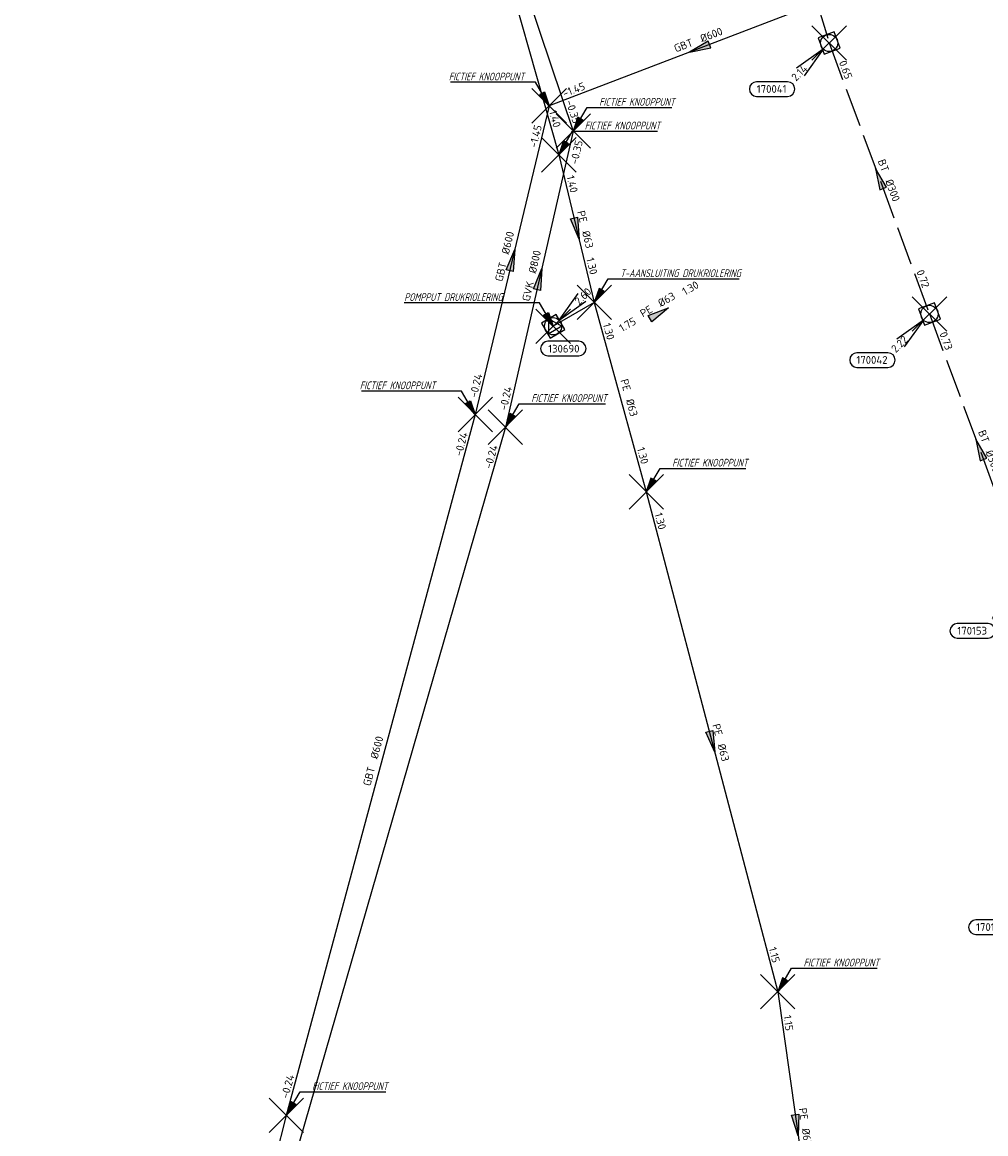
# Model space of a CAD drawing. Header units: metres. Extents: x 153343 to 157271, y 461673 to 467005.
# Tile 130 of 191: x 153588 to 153756, y 466376 to 466569. Entities that reach past the tile are written whole.
import ezdxf
from ezdxf.enums import TextEntityAlignment as Align
from ezdxf.lldxf.tags import DXFTag

# ---------------------------------------------------------------- set-up
doc = ezdxf.new("R2010")
doc.units = ezdxf.units.M
doc.header["$LTSCALE"] = 0.75
doc.header["$PDMODE"] = 3
doc.header["$PDSIZE"] = 3
doc.linetypes.add('RI-HWA_BETON', pattern=[11.4, 9, -2.4])
doc.layers.get('0').update_dxf_attribs({"lineweight": 25})
doc.layers.get('defpoints').update_dxf_attribs({"lineweight": 25})
for name, color, linetype in [('B-OI-RI-AANPIJLING', 1, 'Continuous'), ('B-OI-RI-DRUKLEIDING_TRANSPORTLEIDING_PE_63-G', 210, 'RI-PERS'), ('B-OI-RI-HWA_PUTNUMMER-S @ 0.75', 151, 'Continuous'), ('B-OI-RI-HWA_TRANSPORTLEIDING_BETON_300-G', 151, 'RI-HWA_BETON'), ('B-OI-RI-PERSLEIDING_TRANSPORTLEIDING_GEWAPEND BETON_600-G', 210, 'RI-PERS'), ('B-OI-RI-PERSLEIDING_TRANSPORTLEIDING_GVK_800-G', 210, 'RI-PERS'), ('B-OI-RI-VWA_PUTNUMMER-S @ 0.75', 33, 'Continuous'), ('fictief knooppunt', 7, 'Continuous')]:
    doc.layers.add(name, color=color, linetype=linetype)
for name, color, linetype, lineweight in [('B-OI-RI-GWA_STROOMRICHTING-S @ 0.75', 11, 'Continuous', 25), ('B-OI-RI-HWA_RIOOLPUT_INSPECTIEPUT-S', 151, 'Continuous', 25), ('B-OI-RI-HWA_STROOMRICHTING-S @ 0.75', 151, 'Continuous', 25), ('B-OI-RI-PERSLEIDING_RIOOLPUT_POMPPUT-S @ 0.75', 210, 'Continuous', 25), ('B-OI-RI-VWA_STROOMRICHTING-S @ 0.75', 33, 'Continuous', 25), ('N-OI-RI-BIJZONDERDERHEDEN-T18', 134, 'Continuous', 18)]:
    doc.layers.add(name, color=color, linetype=linetype, lineweight=lineweight)
for name, color, linetype, plot in [('inspectieput', 7, 'Continuous', False), ('pompput drukriolering', 7, 'Continuous', False), ('t-aansluiting drukriolering', 7, 'Continuous', False)]:
    doc.layers.add(name, color=color, linetype=linetype, plot=plot)
doc.styles.add('NLCS-ISO', font='isocpeur.ttf')
doc.styles.add('NLCS-ISO-M750-T18_CURSIEF', font='NLCS-ISO.ttf', dxfattribs={"oblique": 15, "height": 1.35})
doc.styles.get("Standard").update_dxf_attribs({"font": 'txt.shx'})
tags = doc.linetypes.add('RI-PERS', pattern='A,7,-2,["P",Standard,S=1.8,R=0,X=-0.5,Y=-0.9],-2,7,-2,[102,NLCS.SHX,S=1,R=180,X=0,Y=0],-2', length=22).pattern_tags.tags
tags[6] = DXFTag(74, 10)

# ---------------------------------------------------------------- blocks, each defined once
blk = doc.blocks.new('*U2300')
at = {"ltscale": 0.1, "style": 'NLCS-ISO'}
for tag, p in [('MAT', (-1, 0.5)), ('BOBL', (-191.11, 0))]:
    blk.add_attdef(tag, text='', height=1.8, dxfattribs=at).set_placement(p, align=Align.BOTTOM_RIGHT)
for tag, p in [('DIA', (1, 0.5)), ('BOBR', (190.16, -0.12))]:
    blk.add_attdef(tag, text='', height=1.8, dxfattribs=at).set_placement(p, align=Align.BOTTOM_LEFT)
at = {"layer": 'defpoints', "ltscale": 0.1, "style": 'NLCS-ISO', "flags": 1}
blk.add_attdef('JVA', text='', height=1.8, dxfattribs=at).set_placement((0, -1), align=Align.TOP_CENTER)
blk = doc.blocks.new('*U2301')
at = {"ltscale": 0.1}
blk.add_hatch(color=256, dxfattribs=at).paths.add_polyline_path([(2.5, 0), (-2.5, -0.83), (-2.5, 0.83)])
at = {"ltscale": 0.1, "flags": 128}
blk.add_lwpolyline([(2.5, 0), (-2.5, -0.83), (-2.5, 0.83)], close=True, dxfattribs=at)
at = {"ltscale": 0.1, "style": 'NLCS-ISO'}
for tag, p in [('MAT', (-1, 0.5)), ('BOBL', (-25.89, 0))]:
    blk.add_attdef(tag, text='', height=1.8, dxfattribs=at).set_placement(p, align=Align.BOTTOM_RIGHT)
for tag, p in [('DIA', (1, 0.5)), ('BOBR', (27.83, -3.26))]:
    blk.add_attdef(tag, text='', height=1.8, dxfattribs=at).set_placement(p, align=Align.BOTTOM_LEFT)
at = {"layer": 'defpoints', "ltscale": 0.1, "style": 'NLCS-ISO', "flags": 1}
blk.add_attdef('JVA', text='', height=1.8, dxfattribs=at).set_placement((0, -1), align=Align.TOP_CENTER)
blk = doc.blocks.new('*U2310')
at = {"ltscale": 0.1}
blk.add_hatch(color=256, dxfattribs=at).paths.add_polyline_path([(-2.5, 0), (2.5, -0.83), (2.5, 0.83)])
at = {"ltscale": 0.1, "flags": 128}
blk.add_lwpolyline([(-2.5, 0), (2.5, -0.83), (2.5, 0.83)], close=True, dxfattribs=at)
at = {"ltscale": 0.1, "style": 'NLCS-ISO'}
for tag, p in [('MAT', (-1, 0.5)), ('BOBL', (-82.9, 0))]:
    blk.add_attdef(tag, text='', height=1.8, dxfattribs=at).set_placement(p, align=Align.BOTTOM_RIGHT)
for tag, p in [('DIA', (1, 0.5)), ('BOBR', (85.15, -0.05))]:
    blk.add_attdef(tag, text='', height=1.8, dxfattribs=at).set_placement(p, align=Align.BOTTOM_LEFT)
at = {"layer": 'defpoints', "ltscale": 0.1, "style": 'NLCS-ISO', "flags": 1}
blk.add_attdef('JVA', text='', height=1.8, dxfattribs=at).set_placement((0, -1), align=Align.TOP_CENTER)
blk = doc.blocks.new('*U232')
at = {"ltscale": 0.1}
blk.add_hatch(color=256, dxfattribs=at).paths.add_polyline_path([(-2.5, 0), (2.5, -0.83), (2.5, 0.83)])
at = {"ltscale": 0.1, "flags": 128}
blk.add_lwpolyline([(-2.5, 0), (2.5, -0.83), (2.5, 0.83)], close=True, dxfattribs=at)
at = {"ltscale": 0.1, "style": 'NLCS-ISO'}
for tag, p in [('MAT', (-1, 0.5)), ('BOBL', (-24.13, 0))]:
    blk.add_attdef(tag, text='', height=1.8, dxfattribs=at).set_placement(p, align=Align.BOTTOM_RIGHT)
for tag, p in [('DIA', (1, 0.5)), ('BOBR', (23.18, -0.01))]:
    blk.add_attdef(tag, text='', height=1.8, dxfattribs=at).set_placement(p, align=Align.BOTTOM_LEFT)
at = {"layer": 'defpoints', "ltscale": 0.1, "style": 'NLCS-ISO', "flags": 1}
blk.add_attdef('JVA', text='', height=1.8, dxfattribs=at).set_placement((0, -1), align=Align.TOP_CENTER)
blk = doc.blocks.new('*U237')
at = {"ltscale": 0.1}
blk.add_hatch(color=256, dxfattribs=at).paths.add_polyline_path([(-2.5, 0), (2.5, -0.83), (2.5, 0.83)])
at = {"ltscale": 0.1, "flags": 128}
blk.add_lwpolyline([(-2.5, 0), (2.5, -0.83), (2.5, 0.83)], close=True, dxfattribs=at)
at = {"ltscale": 0.1, "style": 'NLCS-ISO'}
for tag, p in [('MAT', (-1, 0.5)), ('BOBL', (-24.16, 0))]:
    blk.add_attdef(tag, text='', height=1.8, dxfattribs=at).set_placement(p, align=Align.BOTTOM_RIGHT)
for tag, p in [('DIA', (1, 0.5)), ('BOBR', (23.21, -0.01))]:
    blk.add_attdef(tag, text='', height=1.8, dxfattribs=at).set_placement(p, align=Align.BOTTOM_LEFT)
at = {"layer": 'defpoints', "ltscale": 0.1, "style": 'NLCS-ISO', "flags": 1}
blk.add_attdef('JVA', text='', height=1.8, dxfattribs=at).set_placement((0, -1), align=Align.TOP_CENTER)
blk = doc.blocks.new('*U2231')
at = {"ltscale": 0.1}
blk.add_hatch(color=256, dxfattribs=at).paths.add_polyline_path([(2.5, 0), (-2.5, -0.83), (-2.5, 0.83)])
at = {"ltscale": 0.1, "flags": 128}
blk.add_lwpolyline([(2.5, 0), (-2.5, -0.83), (-2.5, 0.83)], close=True, dxfattribs=at)
at = {"ltscale": 0.1, "style": 'NLCS-ISO'}
for tag, p in [('MAT', (-1, 0.5)), ('BOBL', (-21.92, 0))]:
    blk.add_attdef(tag, text='', height=1.8, dxfattribs=at).set_placement(p, align=Align.BOTTOM_RIGHT)
for tag, p in [('DIA', (1, 0.5)), ('BOBR', (20.97, -0.01))]:
    blk.add_attdef(tag, text='', height=1.8, dxfattribs=at).set_placement(p, align=Align.BOTTOM_LEFT)
at = {"layer": 'defpoints', "ltscale": 0.1, "style": 'NLCS-ISO', "flags": 1}
blk.add_attdef('JVA', text='', height=1.8, dxfattribs=at).set_placement((0, -1), align=Align.TOP_CENTER)
blk = doc.blocks.new('*U2225')
at = {"ltscale": 0.1}
blk.add_hatch(color=256, dxfattribs=at).paths.add_polyline_path([(2.5, 0), (-2.5, -0.83), (-2.5, 0.83)])
at = {"ltscale": 0.1, "flags": 128}
blk.add_lwpolyline([(2.5, 0), (-2.5, -0.83), (-2.5, 0.83)], close=True, dxfattribs=at)
at = {"ltscale": 0.1, "style": 'NLCS-ISO'}
for tag, p in [('MAT', (-1, 0.5)), ('BOBL', (-50.58, 0))]:
    blk.add_attdef(tag, text='', height=1.8, dxfattribs=at).set_placement(p, align=Align.BOTTOM_RIGHT)
for tag, p in [('DIA', (1, 0.5)), ('BOBR', (49.63, -0.03))]:
    blk.add_attdef(tag, text='', height=1.8, dxfattribs=at).set_placement(p, align=Align.BOTTOM_LEFT)
at = {"layer": 'defpoints', "ltscale": 0.1, "style": 'NLCS-ISO', "flags": 1}
blk.add_attdef('JVA', text='', height=1.8, dxfattribs=at).set_placement((0, -1), align=Align.TOP_CENTER)
blk = doc.blocks.new('*U2226')
at = {"ltscale": 0.1, "style": 'NLCS-ISO'}
for tag, p in [('MAT', (-1, 0.5)), ('BOBL', (-13.44, 0))]:
    blk.add_attdef(tag, text='', height=1.8, dxfattribs=at).set_placement(p, align=Align.BOTTOM_RIGHT)
for tag, p in [('DIA', (1, 0.5)), ('BOBR', (12.49, 0))]:
    blk.add_attdef(tag, text='', height=1.8, dxfattribs=at).set_placement(p, align=Align.BOTTOM_LEFT)
at = {"layer": 'defpoints', "ltscale": 0.1, "style": 'NLCS-ISO', "flags": 1}
blk.add_attdef('JVA', text='', height=1.8, dxfattribs=at).set_placement((0, -1), align=Align.TOP_CENTER)
blk = doc.blocks.new('*U66')
at = {"ltscale": 0.1}
blk.add_hatch(color=256, dxfattribs=at).paths.add_polyline_path([(2.5, 0), (-2.5, -0.83), (-2.5, 0.83)])
at = {"ltscale": 0.1, "flags": 128}
blk.add_lwpolyline([(2.5, 0), (-2.5, -0.83), (-2.5, 0.83)], close=True, dxfattribs=at)
at = {"ltscale": 0.1, "style": 'NLCS-ISO'}
for tag, p in [('MAT', (-1, 0.5)), ('BOBL', (-5.66, 0))]:
    blk.add_attdef(tag, text='', height=1.8, dxfattribs=at).set_placement(p, align=Align.BOTTOM_RIGHT)
for tag, p in [('DIA', (1, 0.5)), ('BOBR', (7.22, 0))]:
    blk.add_attdef(tag, text='', height=1.8, dxfattribs=at).set_placement(p, align=Align.BOTTOM_LEFT)
at = {"layer": 'defpoints', "ltscale": 0.1, "style": 'NLCS-ISO', "flags": 1}
blk.add_attdef('JVA', text='', height=1.8, dxfattribs=at).set_placement((0, -1), align=Align.TOP_CENTER)
blk = doc.blocks.new('*U2241')
at = {"ltscale": 0.1}
blk.add_hatch(color=256, dxfattribs=at).paths.add_polyline_path([(2.5, 0), (-2.5, -0.83), (-2.5, 0.83)])
at = {"ltscale": 0.1, "flags": 128}
blk.add_lwpolyline([(2.5, 0), (-2.5, -0.83), (-2.5, 0.83)], close=True, dxfattribs=at)
at = {"ltscale": 0.1, "style": 'NLCS-ISO'}
for tag, p in [('MAT', (-1, 0.5)), ('BOBL', (-8.26, 0))]:
    blk.add_attdef(tag, text='', height=1.8, dxfattribs=at).set_placement(p, align=Align.BOTTOM_RIGHT)
for tag, p in [('DIA', (1, 0.5)), ('BOBR', (7.32, 0))]:
    blk.add_attdef(tag, text='', height=1.8, dxfattribs=at).set_placement(p, align=Align.BOTTOM_LEFT)
at = {"layer": 'defpoints', "ltscale": 0.1, "style": 'NLCS-ISO', "flags": 1}
blk.add_attdef('JVA', text='', height=1.8, dxfattribs=at).set_placement((0, -1), align=Align.TOP_CENTER)
blk = doc.blocks.new('*U2232')
at = {"ltscale": 0.1}
blk.add_hatch(color=256, dxfattribs=at).paths.add_polyline_path([(2.5, 0), (-2.5, -0.83), (-2.5, 0.83)])
at = {"ltscale": 0.1, "flags": 128}
blk.add_lwpolyline([(2.5, 0), (-2.5, -0.83), (-2.5, 0.83)], close=True, dxfattribs=at)
at = {"ltscale": 0.1, "style": 'NLCS-ISO'}
for tag, p in [('MAT', (-1, 0.5)), ('BOBL', (-45.83, 0))]:
    blk.add_attdef(tag, text='', height=1.8, dxfattribs=at).set_placement(p, align=Align.BOTTOM_RIGHT)
for tag, p in [('DIA', (1, 0.5)), ('BOBR', (44.89, -0.02))]:
    blk.add_attdef(tag, text='', height=1.8, dxfattribs=at).set_placement(p, align=Align.BOTTOM_LEFT)
at = {"layer": 'defpoints', "ltscale": 0.1, "style": 'NLCS-ISO', "flags": 1}
blk.add_attdef('JVA', text='', height=1.8, dxfattribs=at).set_placement((0, -1), align=Align.TOP_CENTER)
blk = doc.blocks.new('*U2248')
at = {"ltscale": 0.1, "style": 'NLCS-ISO'}
for tag, p in [('MAT', (-1, 0.5)), ('BOBL', (-74.81, 0))]:
    blk.add_attdef(tag, text='', height=1.8, dxfattribs=at).set_placement(p, align=Align.BOTTOM_RIGHT)
for tag, p in [('DIA', (1, 0.5)), ('BOBR', (73.87, -0.04))]:
    blk.add_attdef(tag, text='', height=1.8, dxfattribs=at).set_placement(p, align=Align.BOTTOM_LEFT)
at = {"layer": 'defpoints', "ltscale": 0.1, "style": 'NLCS-ISO', "flags": 1}
blk.add_attdef('JVA', text='', height=1.8, dxfattribs=at).set_placement((0, -1), align=Align.TOP_CENTER)
blk = doc.blocks.new('*U2263')
at = {"ltscale": 0.1}
blk.add_hatch(color=256, dxfattribs=at).paths.add_polyline_path([(2.5, 0), (-2.5, -0.83), (-2.5, 0.83)])
at = {"ltscale": 0.1, "flags": 128}
blk.add_lwpolyline([(2.5, 0), (-2.5, -0.83), (-2.5, 0.83)], close=True, dxfattribs=at)
at = {"ltscale": 0.1, "style": 'NLCS-ISO'}
for tag, p in [('MAT', (-1, 0.5)), ('BOBL', (-27.46, 0))]:
    blk.add_attdef(tag, text='', height=1.8, dxfattribs=at).set_placement(p, align=Align.BOTTOM_RIGHT)
for tag, p in [('DIA', (1, 0.5)), ('BOBR', (26.52, -0.01))]:
    blk.add_attdef(tag, text='', height=1.8, dxfattribs=at).set_placement(p, align=Align.BOTTOM_LEFT)
at = {"layer": 'defpoints', "ltscale": 0.1, "style": 'NLCS-ISO', "flags": 1}
blk.add_attdef('JVA', text='', height=1.8, dxfattribs=at).set_placement((0, -1), align=Align.TOP_CENTER)
blk = doc.blocks.new('*U2264')
at = {"ltscale": 0.1}
blk.add_hatch(color=256, dxfattribs=at).paths.add_polyline_path([(-2.5, 0), (2.5, -0.83), (2.5, 0.83)])
at = {"ltscale": 0.1, "flags": 128}
blk.add_lwpolyline([(-2.5, 0), (2.5, -0.83), (2.5, 0.83)], close=True, dxfattribs=at)
at = {"ltscale": 0.1, "style": 'NLCS-ISO'}
for tag, p in [('MAT', (-1, 0.5)), ('BOBL', (-27.99, 0))]:
    blk.add_attdef(tag, text='', height=1.8, dxfattribs=at).set_placement(p, align=Align.BOTTOM_RIGHT)
for tag, p in [('DIA', (1, 0.5)), ('BOBR', (20.6, -0.01))]:
    blk.add_attdef(tag, text='', height=1.8, dxfattribs=at).set_placement(p, align=Align.BOTTOM_LEFT)
at = {"layer": 'defpoints', "ltscale": 0.1, "style": 'NLCS-ISO', "flags": 1}
blk.add_attdef('JVA', text='', height=1.8, dxfattribs=at).set_placement((0, -1), align=Align.TOP_CENTER)
blk = doc.blocks.new('*U241')
for q in [(-7.6, -5.83), (-5.83, -7.6)]:
    blk.add_line((-1.41, -1.41), q)
blk.add_lwpolyline([(-16.81, -12.39), (-9.65, -12.39, 1), (-9.65, -9.01), (-16.81, -9.01, 1)], format="xyb", close=True)
at = {"ltscale": 0.1, "style": 'NLCS-ISO'}
blk.add_attdef('PUTHGT', text='', height=1.8, rotation=45, dxfattribs=at).set_placement((-8.44, -8.48), align=Align.MIDDLE_LEFT)
blk.add_attdef('PUTNR', text='', height=1.8, dxfattribs=at).set_placement((-13.33, -8.87), align=Align.MIDDLE_CENTER)
blk = doc.blocks.new('B-SRI-PUT_HWA-SO')
at = {"lineweight": -3, "flags": 128}
blk.add_lwpolyline([(-2, -2), (2, -2), (2, 2), (-2, 2)], close=True, dxfattribs=at)
at = {"lineweight": -3}
blk.add_circle((0, 0), 2, dxfattribs=at)
blk = doc.blocks.new('B-SRI-PUT_POMPPUT-SO')
at = {"lineweight": -3, "flags": 128}
blk.add_lwpolyline([(-2, -2), (2, -2), (2, 2), (-2, 2)], close=True, dxfattribs=at)
at = {"ltscale": 0.1, "flags": 128}
blk.add_lwpolyline([(-1.74, -0.98), (0, 2), (1.74, -0.98)], close=True, dxfattribs=at)
at = {"lineweight": -3}
blk.add_circle((0, 0), 2, dxfattribs=at)
blk = doc.blocks.new('*U272')
for q in [(5.83, 7.6), (7.6, 5.83)]:
    blk.add_line((1.41, 1.41), q)
blk.add_lwpolyline([(5.95, -3.47), (-1.2, -3.47, 1), (-1.2, -6.86), (5.95, -6.86, 1)], format="xyb", close=True)
at = {"ltscale": 0.1, "style": 'NLCS-ISO'}
blk.add_attdef('PUTHGT', text='', height=1.8, rotation=45, dxfattribs=at).set_placement((5.39, 5.43), align=Align.MIDDLE_LEFT)
blk.add_attdef('PUTNR', text='', height=1.8, dxfattribs=at).set_placement((2.48, -5.2), align=Align.MIDDLE_CENTER)

msp = doc.modelspace()

# ---------------------------------------------------------------- linework, layer by layer
at = {"layer": 'B-OI-RI-AANPIJLING', "transparency": 33554610, "flags": 128}
for points in [[(153680.01, 466554.5), (153678.31, 466556.4), (153679.19, 466556.91), (153680.01, 466554.5), (153679.04, 466556.83), (153678.89, 466556.74), (153680.01, 466554.5), (153678.6, 466556.57), (153678.45, 466556.48), (153680.01, 466554.5), (153677.62, 466558.58), (153662.86, 466558.58)], [(153684.2, 466550.1), (153685.9, 466552), (153685.02, 466552.51), (153684.2, 466550.1), (153685.17, 466552.43), (153685.32, 466552.34), (153684.2, 466550.1), (153685.61, 466552.17), (153685.76, 466552.08), (153684.2, 466550.1), (153686.59, 466554.18), (153701.35, 466554.18)], [(153681.68, 466545.98), (153683.38, 466547.88), (153682.5, 466548.39), (153681.68, 466545.98), (153682.65, 466548.31), (153682.8, 466548.22), (153681.68, 466545.98), (153683.09, 466548.05), (153683.24, 466547.96), (153681.68, 466545.98), (153684.07, 466550.06), (153698.84, 466550.06)], [(153687.86, 466520.31), (153689.56, 466522.21), (153688.68, 466522.72), (153687.86, 466520.31), (153688.83, 466522.64), (153688.98, 466522.55), (153687.86, 466520.31), (153689.27, 466522.38), (153689.42, 466522.29), (153687.86, 466520.31), (153690.25, 466524.39), (153713.07, 466524.39)], [(153680.7, 466516.16), (153679, 466518.06), (153679.88, 466518.57), (153680.7, 466516.16), (153679.73, 466518.49), (153679.58, 466518.4), (153680.7, 466516.16), (153679.29, 466518.23), (153679.14, 466518.14), (153680.7, 466516.16), (153678.31, 466520.24), (153654.81, 466520.24)], [(153667.17, 466500.81), (153665.47, 466502.71), (153666.35, 466503.22), (153667.17, 466500.81), (153666.2, 466503.14), (153666.05, 466503.05), (153667.17, 466500.81), (153665.76, 466502.88), (153665.61, 466502.79), (153667.17, 466500.81), (153664.78, 466504.89), (153647.37, 466504.89)], [(153672.4, 466498.6), (153674.1, 466500.5), (153673.22, 466501.01), (153672.4, 466498.6), (153673.37, 466500.93), (153673.52, 466500.84), (153672.4, 466498.6), (153673.81, 466500.67), (153673.96, 466500.58), (153672.4, 466498.6), (153674.79, 466502.68), (153689.79, 466502.68)], [(153696.89, 466487.36), (153698.59, 466489.26), (153697.71, 466489.77), (153696.89, 466487.36), (153697.86, 466489.69), (153698.01, 466489.6), (153696.89, 466487.36), (153698.3, 466489.43), (153698.45, 466489.34), (153696.89, 466487.36), (153699.28, 466491.44), (153714.2, 466491.44)], [(153719.74, 466400.44), (153721.44, 466402.34), (153720.56, 466402.85), (153719.74, 466400.44), (153720.71, 466402.77), (153720.86, 466402.68), (153719.74, 466400.44), (153721.15, 466402.51), (153721.3, 466402.42), (153719.74, 466400.44), (153722.13, 466404.52), (153737.04, 466404.52)], [(153634.3, 466378.94), (153636, 466380.84), (153635.12, 466381.35), (153634.3, 466378.94), (153635.27, 466381.27), (153635.42, 466381.18), (153634.3, 466378.94), (153635.71, 466381.01), (153635.86, 466380.92), (153634.3, 466378.94), (153636.69, 466383.02), (153651.59, 466383.02)]]:
    msp.add_lwpolyline(points, dxfattribs=at)
at = {"layer": 'B-OI-RI-DRUKLEIDING_TRANSPORTLEIDING_PE_63-G', "transparency": 33554610}
for p, q in [((153659.14, 466625.61), (153681.68, 466545.98)), ((153681.68, 466545.98), (153687.86, 466520.31)), ((153687.86, 466520.31), (153680.7, 466516.16)), ((153687.86, 466520.31), (153696.89, 466487.36)), ((153696.89, 466487.36), (153719.74, 466400.44)), ((153719.74, 466400.44), (153726.34, 466354.02))]:
    msp.add_line(p, q, dxfattribs=at)
at = {"layer": 'B-OI-RI-HWA_TRANSPORTLEIDING_BETON_300-G', "transparency": 33554610}
for p, q in [((153714.21, 466613.65), (153728.69, 466565.42)), ((153728.69, 466565.42), (153746.13, 466518.3)), ((153746.13, 466518.3), (153763.56, 466471.22))]:
    msp.add_line(p, q, dxfattribs=at)
at = {"layer": 'B-OI-RI-PERSLEIDING_TRANSPORTLEIDING_GEWAPEND BETON_600-G', "transparency": 33554610}
for p, q in [((153732.3, 466574.52), (153680.01, 466554.5)), ((153680.01, 466554.5), (153667.17, 466500.81)), ((153667.17, 466500.81), (153634.3, 466378.94)), ((153634.3, 466378.94), (153598.16, 466240.06))]:
    msp.add_line(p, q, dxfattribs=at)
at = {"layer": 'B-OI-RI-PERSLEIDING_TRANSPORTLEIDING_GVK_800-G', "transparency": 33554610}
for p, q in [((153640, 466681.2), (153684.2, 466550.1)), ((153684.2, 466550.1), (153672.4, 466498.6)), ((153672.4, 466498.6), (153589.1, 466209.7))]:
    msp.add_line(p, q, dxfattribs=at)
at = {"layer": 'fictief knooppunt', "color": 0, "transparency": 33554610}
for p in [(153680.01, 466554.5), (153684.2, 466550.1), (153681.68, 466545.98), (153667.17, 466500.81), (153672.4, 466498.6), (153696.89, 466487.36), (153719.74, 466400.44), (153634.3, 466378.94)]:
    msp.add_point(p, dxfattribs=at)
at = {"layer": 'inspectieput', "color": 0, "transparency": 33554610}
for p in [(153728.69, 466565.42), (153746.13, 466518.3)]:
    msp.add_point(p, dxfattribs=at)
at = {"layer": 'inspectieput'}
for p in [(153728.69, 466565.42), (153728.69, 466565.42), (153746.13, 466518.3), (153746.13, 466518.3)]:
    msp.add_point(p, dxfattribs=at)
at = {"layer": 'pompput drukriolering', "color": 0, "transparency": 33554610}
msp.add_point((153680.7, 466516.16), dxfattribs=at)
at = {"layer": 't-aansluiting drukriolering', "color": 0, "transparency": 33554610}
msp.add_point((153687.86, 466520.31), dxfattribs=at)

# ---------------------------------------------------------------- block references
at = {"layer": 'B-OI-RI-GWA_STROOMRICHTING-S @ 0.75', "color": 0, "transparency": 33554610}
for name, p, xscale, yscale, zscale, rotation, values in [('*U2310', (153662.1, 466615.65), 0.7499999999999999, 0.7499999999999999, 0.7499999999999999, 288.6313907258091, {'MAT': 'GVK', 'DIA': '%%c800', 'BOBL': '-0.73', 'BOBR': '-0.35'}), ('*U2264', (153706.15, 466564.51), 0.75, 0.75, 0.75, 20.95008373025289, {'MAT': 'GBT', 'DIA': '%%c600', 'BOBL': '-1.45', 'BOBR': '-0.45'}), ('*U2263', (153673.59, 466527.66), 0.75, 0.75, 0.75, 76.55028773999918, {'MAT': 'GBT', 'DIA': '%%c600', 'BOBL': '-0.24', 'BOBR': '-1.45'}), ('*U2301', (153678.3, 466524.35), 0.75, 0.75, 0.75, 77.09479348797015, {'MAT': 'GVK', 'DIA': '%%c800', 'BOBL': '-0.24', 'BOBR': '-0.35'}), ('*U2248', (153650.73, 466439.88), 0.75, 0.75, 0.75, 74.90571895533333, {'MAT': 'GBT', 'DIA': '%%c600', 'BOBL': '-0.24', 'BOBR': '-0.24'}), ('*U2300', (153630.75, 466354.15), 0.7499999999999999, 0.7499999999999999, 0.7499999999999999, 73.91587366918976, {'MAT': 'GVK', 'DIA': '%%c800', 'BOBL': '-0.24', 'BOBR': '-0.24'})]:
    msp.add_blockref(name, p, dxfattribs=dict(at, xscale=xscale, yscale=yscale, zscale=zscale, rotation=rotation)).add_auto_attribs(values)
at = {"layer": 'B-OI-RI-HWA_PUTNUMMER-S @ 0.75', "color": 0, "transparency": 33554610}
ref = msp.add_blockref('*U241', (153728.69, 466565.42), dxfattribs=dict(at, xscale=0.75, yscale=0.75, zscale=0.75))
ref.add_attrib('PUTNR', '170041', dxfattribs={"layer": '0', "ltscale": 0.1, "height": 1.35, "style": 'NLCS-ISO'}).set_placement((153718.69, 466557.42), align=Align.MIDDLE_CENTER)
ref.add_attrib('PUTHGT', '2.14', dxfattribs={"layer": '0', "ltscale": 0.1, "height": 1.35, "rotation": 45, "style": 'NLCS-ISO'}).set_placement((153722.45, 466559.15), align=Align.MIDDLE_LEFT)
ref = msp.add_blockref('*U241', (153746.13, 466518.3), dxfattribs=dict(at, xscale=0.75, yscale=0.75, zscale=0.75))
ref.add_attrib('PUTNR', '170042', dxfattribs={"layer": '0', "ltscale": 0.1, "height": 1.35, "style": 'NLCS-ISO'}).set_placement((153736.13, 466510.3), align=Align.MIDDLE_CENTER)
ref.add_attrib('PUTHGT', '2.22', dxfattribs={"layer": '0', "ltscale": 0.1, "height": 1.35, "rotation": 45, "style": 'NLCS-ISO'}).set_placement((153739.8, 466511.94), align=Align.MIDDLE_LEFT)
ref = msp.add_blockref('*U241', (153763.56, 466471.22), dxfattribs=dict(at, xscale=0.75, yscale=0.75, zscale=0.75))
ref.add_attrib('PUTNR', '170153', dxfattribs={"layer": '0', "ltscale": 0.1, "height": 1.35, "style": 'NLCS-ISO'}).set_placement((153753.56, 466463.22), align=Align.MIDDLE_CENTER)
ref.add_attrib('PUTHGT', '2.58', dxfattribs={"layer": '0', "ltscale": 0.1, "height": 1.35, "rotation": 45, "style": 'NLCS-ISO'}).set_placement((153757.23, 466464.86), align=Align.MIDDLE_LEFT)
ref = msp.add_blockref('*U241', (153766.8, 466419.69), dxfattribs=dict(at, xscale=0.75, yscale=0.75, zscale=0.75))
ref.add_attrib('PUTNR', '170152', dxfattribs={"layer": '0', "ltscale": 0.1, "height": 1.35, "style": 'NLCS-ISO'}).set_placement((153756.8, 466411.69), align=Align.MIDDLE_CENTER)
ref.add_attrib('PUTHGT', '2.69', dxfattribs={"layer": '0', "ltscale": 0.1, "height": 1.35, "rotation": 45, "style": 'NLCS-ISO'}).set_placement((153760.47, 466413.33), align=Align.MIDDLE_LEFT)
at = {"layer": 'B-OI-RI-HWA_RIOOLPUT_INSPECTIEPUT-S', "transparency": 33554610, "xscale": 0.7500000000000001, "yscale": 0.7500000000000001, "zscale": 0.7500000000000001}
for p, rotation in [((153728.69, 466565.42), 290.3104628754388), ((153728.69, 466565.42), 290.3104628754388), ((153728.69, 466565.42), 290.3104628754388), ((153746.13, 466518.3), 290.3156055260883), ((153746.13, 466518.3), 290.3156055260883), ((153746.13, 466518.3), 290.3156055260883)]:
    msp.add_blockref('B-SRI-PUT_HWA-SO', p, dxfattribs=dict(at, rotation=rotation))
at = {"layer": 'B-OI-RI-HWA_STROOMRICHTING-S @ 0.75', "color": 0, "transparency": 33554610, "xscale": 0.75, "yscale": 0.75, "zscale": 0.75}
for name, p, rotation, values in [('*U237', (153737.41, 466541.86), 290.3104628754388, {'MAT': 'BT', 'DIA': '%%c300', 'BOBL': '0.65', 'BOBR': '0.72'}), ('*U232', (153754.85, 466494.76), 290.3156055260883, {'MAT': 'BT', 'DIA': '%%c300', 'BOBL': '0.73', 'BOBR': '0.78'})]:
    msp.add_blockref(name, p, dxfattribs=dict(at, rotation=rotation)).add_auto_attribs(values)
at = {"layer": 'B-OI-RI-PERSLEIDING_RIOOLPUT_POMPPUT-S @ 0.75', "color": 0, "transparency": 33554610, "xscale": 0.75, "yscale": 0.75, "zscale": 0.75, "rotation": 30.09696423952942}
msp.add_blockref('B-SRI-PUT_POMPPUT-SO', (153680.7, 466516.16), dxfattribs=at)
at = {"layer": 'B-OI-RI-VWA_PUTNUMMER-S @ 0.75', "color": 0, "transparency": 33554610, "xscale": 0.75, "yscale": 0.75, "zscale": 0.75}
msp.add_blockref('*U272', (153680.7, 466516.16), dxfattribs=at).add_auto_attribs({'PUTNR': '130690', 'PUTHGT': '2.60'})
at = {"layer": 'B-OI-RI-VWA_STROOMRICHTING-S @ 0.75', "color": 0, "transparency": 33554610, "xscale": 0.75, "yscale": 0.75, "zscale": 0.75}
for name, p, rotation, values in [('*U2232', (153670.41, 466585.79), 285.8046506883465, {'MAT': 'PE', 'DIA': '%%c63', 'BOBL': '1.50', 'BOBR': '1.40'}), ('*U2241', (153684.77, 466533.15), 283.5362470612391, {'MAT': 'PE', 'DIA': '%%c63', 'BOBL': '1.40', 'BOBR': '1.30'}), ('*U66', (153699.15, 466518.41), 30.09696423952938, {'MAT': 'PE', 'DIA': '%%c63', 'BOBL': '1.75', 'BOBR': '1.30'}), ('*U2226', (153692.38, 466503.84), 285.3257198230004, {'MAT': 'PE', 'DIA': '%%c63', 'BOBL': '1.30', 'BOBR': '1.30'}), ('*U2225', (153708.32, 466443.9), 284.7289608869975, {'MAT': 'PE', 'DIA': '%%c63', 'BOBL': '1.30', 'BOBR': '1.15'}), ('*U2231', (153723.04, 466377.23), 278.0920825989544, {'MAT': 'PE', 'DIA': '%%c63', 'BOBL': '1.15', 'BOBR': '1.00'})]:
    msp.add_blockref(name, p, dxfattribs=dict(at, rotation=rotation)).add_auto_attribs(values)

# ---------------------------------------------------------------- texts
at = {"layer": 'N-OI-RI-BIJZONDERDERHEDEN-T18', "transparency": 33554610, "style": 'NLCS-ISO-M750-T18_CURSIEF', "oblique": 15, "width": 0.8}
for s, p in [('FICTIEF KNOOPPUNT', (153662.55, 466558.9)), ('FICTIEF KNOOPPUNT', (153688.7, 466554.5)), ('FICTIEF KNOOPPUNT', (153686.18, 466550.38)), ('T-AANSLUITING DRUKRIOLERING', (153692.36, 466524.71)), ('POMPPUT DRUKRIOLERING', (153654.81, 466520.56)), ('FICTIEF KNOOPPUNT', (153647.08, 466505.21)), ('FICTIEF KNOOPPUNT', (153676.9, 466503)), ('FICTIEF KNOOPPUNT', (153701.39, 466491.76)), ('FICTIEF KNOOPPUNT', (153724.24, 466404.84)), ('FICTIEF KNOOPPUNT', (153638.8, 466383.34))]:
    msp.add_text(s, height=1.35, dxfattribs=at).set_placement(p)

doc.saveas('drawing.dxf')
